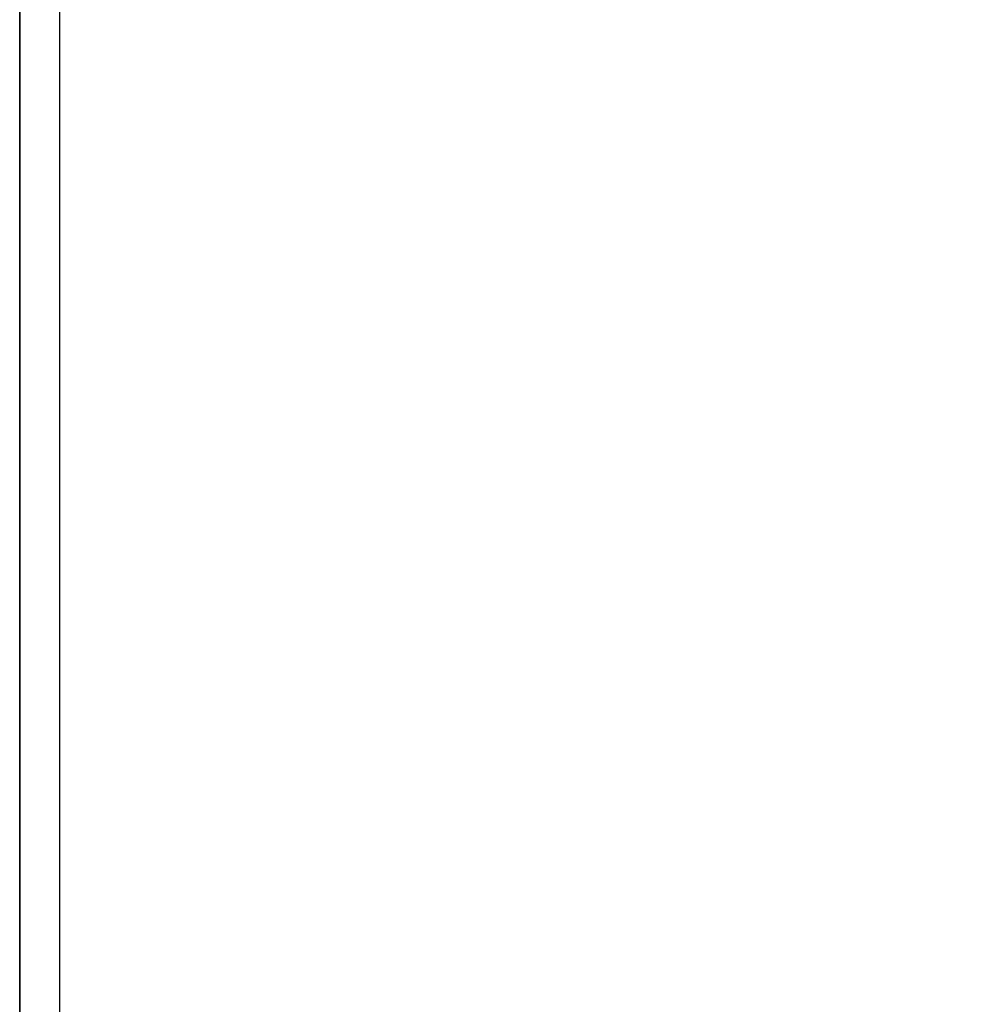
# Model space of a CAD drawing. Extents: x 68 to 125, y 76 to 211.
# Tile 25 of 89: x 76.53 to 78.83, y 130.35 to 132.75. Entities that reach past the tile are written whole.
import ezdxf

# ---------------------------------------------------------------- set-up
doc = ezdxf.new("R2010")
doc.units = 0
doc.layers.add('MAKE2D___U_53EF_U_89C1_U_0', color=7, linetype='CONTINUOUS')

msp = doc.modelspace()

# ---------------------------------------------------------------- linework, layer by layer
at = {"layer": 'MAKE2D___U_53EF_U_89C1_U_0', "color": 7}
for points, knots in [([(76.5323, 76.0118), (76.5323, 76.0118), (76.5323, 174.9972), (76.5323, 174.9972), (76.5323, 174.9972), (76.5323, 76.0118), (76.5323, 76.0118)], [0, 0, 0, 0, 1, 1, 1, 2, 2, 2, 2]), ([(76.6301, 171.8462), (76.6365, 172.0291), (76.6429, 172.212), (76.6494, 172.3949), (76.6542, 172.5318), (76.6757, 172.6201), (76.7055, 172.684), (76.7354, 172.7479), (76.7736, 172.7874), (76.8177, 172.8098), (76.9058, 172.8546), (77.0174, 172.831), (77.1463, 172.7568), (77.2752, 172.6827), (77.4214, 172.5581), (77.586, 172.3796), (77.7507, 172.201), (77.9339, 171.9685), (78.1484, 171.6443), (79.708, 169.2881), (81.2675, 166.9319), (82.827, 164.5757), (84.1082, 162.6401), (84.68, 160.7402), (84.68, 158.419), (84.68, 136.476), (84.68, 114.533), (84.68, 92.59), (84.68, 90.2689), (84.1082, 88.3689), (82.827, 86.4333), (81.2675, 84.0771), (79.708, 81.7209), (78.1484, 79.3647), (77.9339, 79.0405), (77.7507, 78.808), (77.586, 78.6295), (77.4214, 78.4509), (77.2752, 78.3263), (77.1463, 78.2522), (77.0174, 78.1781), (76.9058, 78.1544), (76.8177, 78.1992), (76.7736, 78.2216), (76.7354, 78.2612), (76.7055, 78.325), (76.6757, 78.3889), (76.6542, 78.4772), (76.6494, 78.6142), (76.6429, 78.797), (76.6365, 78.9799), (76.6301, 79.1628), (76.6301, 110.0573), (76.6301, 140.9517), (76.6301, 171.8462), (78.3748, 169.2103), (80.1195, 166.5743), (81.8642, 163.9384), (83.0127, 162.2031), (83.5253, 160.4999), (83.5253, 158.419), (83.5253, 136.476), (83.5253, 114.533), (83.5253, 92.59), (83.5253, 90.5091), (83.0127, 88.8059), (81.8642, 87.0707), (80.1195, 84.4347), (78.3748, 81.7987), (76.6301, 79.1628)], [0, 0, 0, 0, 1, 1, 1, 2, 2, 2, 3, 3, 3, 4, 4, 4, 5, 5, 5, 6, 6, 6, 7, 7, 7, 8, 8, 8, 9, 9, 9, 10, 10, 10, 11, 11, 11, 12, 12, 12, 13, 13, 13, 14, 14, 14, 15, 15, 15, 16, 16, 16, 17, 17, 17, 18, 18, 18, 19, 19, 19, 20, 20, 20, 21, 21, 21, 22, 22, 22, 23, 23, 23, 23])]:
    msp.add_open_spline(points, degree=3, knots=knots, dxfattribs=at)

doc.saveas('drawing.dxf')
